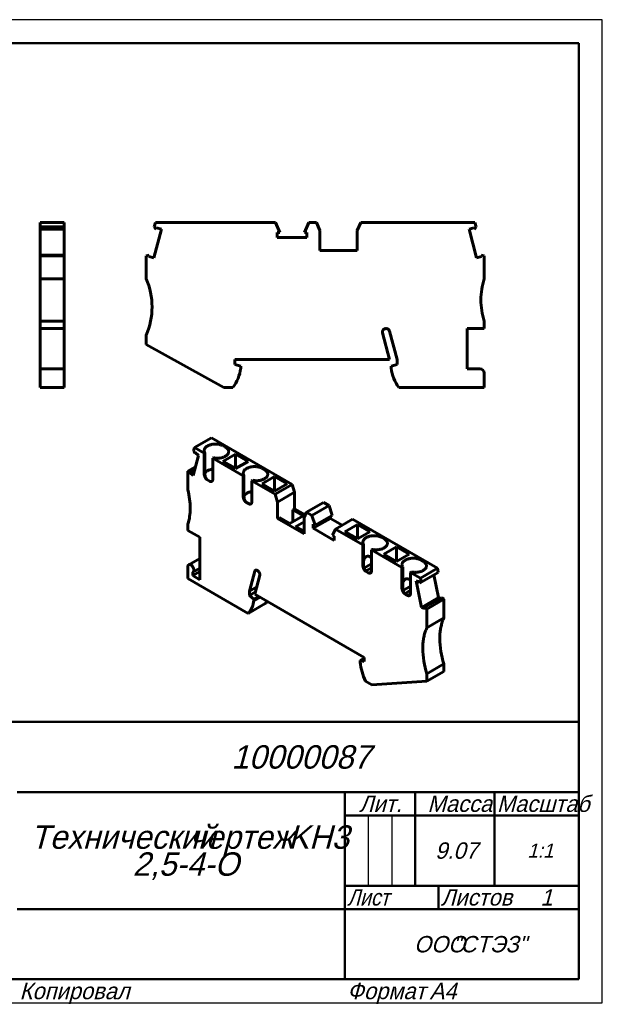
# Model space of a CAD drawing. Header units: millimetres. Extents: x 0 to 297, y 0 to 210.
# Tile 2 of 2: x 173 to 297, y 0 to 210. Entities that reach past the tile are written whole.
import ezdxf

# ---------------------------------------------------------------- set-up
doc = ezdxf.new("R2010")
doc.units = ezdxf.units.MM
doc.styles.add('TextStyle_2', font='T-FLEX Type A.TTF', dxfattribs={"oblique": 15, "height": 3.5})
doc.styles.add('TextStyle_4', font='T-FLEX Type A.TTF', dxfattribs={"width": 0.883061, "oblique": 15, "height": 3.5})
doc.styles.add('TextStyle_6', font='T-FLEX Type A.TTF', dxfattribs={"width": 0.98844, "oblique": 15, "height": 3.5})
doc.styles.add('TextStyle_7', font='T-FLEX Type A.TTF', dxfattribs={"oblique": 15, "height": 5})
doc.styles.add('TextStyle_8', font='T-FLEX Type A.TTF', dxfattribs={"oblique": 15, "height": 3})
doc.styles.add('TextStyle_9', font='T-FLEX Type A.TTF', dxfattribs={"oblique": 15, "height": 3.5})

# ---------------------------------------------------------------- blocks, each defined once
blk = doc.blocks.new('_FR1Страница_1')
at = {"color": 7, "linetype": 'Continuous', "lineweight": 25}
for p, q in [((297, 210), (0, 210)), ((297, 0), (297, 210)), ((247, 40), (247, 25)), ((252, 40), (252, 25)), ((242, 20), (292, 20)), ((262, 20), (262, 20)), ((0, 0), (297, 0))]:
    blk.add_line(p, q, dxfattribs=at)
at = {"color": 7, "linetype": 'Continuous', "lineweight": 50}
for p, q in [((20, 205), (292, 205)), ((292, 205), (292, 5)), ((107, 60), (292, 60)), ((172, 45), (292, 45)), ((242, 45), (242, 5)), ((257, 45), (257, 25)), ((274, 45), (274, 25)), ((242, 40), (292, 40)), ((242, 25), (292, 25)), ((262, 25), (262, 20)), ((172, 20), (292, 20)), ((292, 5), (20, 5))]:
    blk.add_line(p, q, dxfattribs=at)
at = {"color": 7, "oblique": 15}
for s, height, style, p in [('10000087', 5, 'TextStyle_7', (217.77, 50)), ('Лит.', 3.5, 'TextStyle_2', (245.03, 40.76)), ('Масса', 3.5, 'TextStyle_2', (259.65, 40.76)), ('Технический', 5, 'TextStyle_7', (174.83, 32.88)), ('KH3', 5, 'TextStyle_7', (229.88, 32.88)), ('чертеж', 5, 'TextStyle_7', (208.79, 32.88)), ('9.07', 3.5, 'TextStyle_2', (261.28, 30.75)), ('1:1', 3, 'TextStyle_8', (280.99, 31)), ('2,5-4-О', 5, 'TextStyle_7', (196.68, 27.12)), ('Листов', 3.5, 'TextStyle_2', (262.5, 20.75)), ('1', 3.5, 'TextStyle_9', (283.78, 20.75)), ('ООО', 3.5, 'TextStyle_2', (256.78, 10.75)), ('"СТЭЗ"', 3.5, 'TextStyle_2', (265.03, 10.75)), ('Копировал', 3.5, 'TextStyle_2', (172.5, 0.75)), ('Формат', 3.5, 'TextStyle_2', (242.5, 0.75)), ('A4', 3.5, 'TextStyle_2', (260.12, 0.75))]:
    blk.add_text(s, height=height, dxfattribs=dict(at, style=style)).set_placement(p)
for s, style, width, p in [('Масштаб', 'TextStyle_6', 0.98844, (274.5, 40.76)), ('Лист', 'TextStyle_4', 0.883061, (242.5, 20.75))]:
    blk.add_text(s, height=3.5, dxfattribs=dict(at, style=style, width=width)).set_placement(p)
blk = doc.blocks.new('Страница_1')
at = {"color": 7, "linetype": 'Continuous', "lineweight": 60}
for p, q in [((176.911, 166.677), (182.061, 166.677)), ((176.911, 166.677), (176.911, 165.714)), ((182.061, 166.677), (182.061, 165.714)), ((201.52, 166.677), (201.263, 165.714)), ((201.52, 166.677), (227.151, 166.677)), ((228.076, 164.572), (227.151, 166.677)), ((234.27, 166.677), (233.345, 164.572)), ((234.27, 166.677), (235.942, 166.677)), ((235.942, 166.677), (236.66, 164.977)), ((244.66, 164.977), (245.379, 166.677)), ((269.8, 166.677), (245.379, 166.677)), ((269.8, 166.677), (270.058, 165.714)), ((176.911, 165.714), (182.061, 165.714)), ((176.911, 165.281), (176.911, 165.714)), ((182.061, 165.281), (176.911, 165.281)), ((176.911, 165.268), (176.911, 165.279)), ((182.061, 165.268), (176.911, 165.268)), ((176.911, 159.7), (176.911, 165.268)), ((182.061, 165.281), (182.061, 165.714)), ((182.061, 165.279), (182.061, 165.268)), ((182.061, 159.7), (182.061, 165.268)), ((201.162, 159.158), (202.799, 165.268)), ((201.695, 165.281), (201.263, 165.714)), ((201.695, 165.281), (201.766, 165.544)), ((201.766, 165.544), (202.799, 165.268)), ((228.076, 164.572), (227.548, 164.572)), ((227.548, 164.572), (227.548, 163.502)), ((233.873, 164.572), (233.345, 164.572)), ((233.873, 163.502), (233.873, 164.572)), ((236.66, 160.677), (236.66, 164.977)), ((244.66, 164.977), (244.66, 160.677)), ((268.521, 165.268), (269.555, 165.544)), ((270.158, 159.158), (268.521, 165.268)), ((269.555, 165.544), (269.625, 165.281)), ((269.625, 165.281), (270.058, 165.714)), ((227.548, 163.502), (233.873, 163.502)), ((236.66, 160.677), (244.66, 160.677)), ((176.911, 159.698), (182.061, 159.698)), ((176.911, 159.698), (176.911, 159.527)), ((176.911, 154.627), (176.911, 159.527)), ((182.061, 159.527), (176.911, 159.527)), ((182.061, 159.698), (182.061, 159.527)), ((182.061, 154.627), (182.061, 159.527)), ((200.199, 159.698), (199.56, 159.527)), ((199.56, 159.527), (199.56, 154.627)), ((200.129, 159.435), (200.199, 159.698)), ((201.162, 159.158), (200.129, 159.435)), ((271.192, 159.435), (270.158, 159.158)), ((271.121, 159.698), (271.192, 159.435)), ((271.121, 159.698), (271.76, 159.527)), ((271.76, 154.627), (271.76, 159.527)), ((182.061, 154.627), (176.911, 154.627)), ((176.911, 150.127), (176.911, 154.627)), ((182.061, 150.127), (182.061, 154.627)), ((176.911, 145.627), (176.911, 150.127)), ((182.061, 145.627), (182.061, 150.127)), ((176.911, 145.627), (182.061, 145.627)), ((176.911, 144.027), (176.911, 145.627)), ((182.061, 144.027), (182.061, 145.627)), ((271.76, 144.027), (271.76, 145.627)), ((176.911, 135.427), (176.911, 144.027)), ((176.911, 144.027), (182.061, 144.027)), ((182.061, 135.429), (182.061, 144.027)), ((251.56, 137.427), (250.032, 143.131)), ((253.16, 137.427), (251.551, 143.434)), ((268.16, 135.427), (268.16, 144.027)), ((268.16, 144.027), (271.76, 144.027)), ((199.56, 142.627), (199.56, 140.627)), ((199.56, 140.627), (216.143, 131.427)), ((218.46, 137.427), (251.56, 137.427)), ((218.46, 136.327), (218.46, 137.427)), ((253.16, 137.427), (253.16, 136.327)), ((176.911, 134.527), (176.911, 135.427)), ((177.911, 135.427), (176.911, 135.427)), ((182.061, 135.427), (177.912, 135.427)), ((182.061, 135.427), (182.061, 134.527)), ((219.76, 135.979), (218.46, 136.327)), ((219.76, 135.527), (219.76, 135.979)), ((253.16, 136.327), (251.86, 135.979)), ((251.86, 135.979), (251.86, 135.527)), ((268.16, 135.427), (270.86, 135.427)), ((176.911, 131.427), (176.911, 134.527)), ((182.061, 131.427), (182.061, 134.527)), ((271.76, 131.427), (271.76, 134.527)), ((182.061, 131.427), (176.911, 131.427)), ((216.143, 131.427), (218.101, 131.427)), ((253.519, 131.427), (271.76, 131.427)), ((213.496, 120.701), (209.854, 118.599)), ((213.496, 120.701), (230.764, 110.731)), ((209.854, 118.599), (209.672, 117.918)), ((209.978, 117.388), (209.672, 117.918)), ((209.854, 118.599), (211.951, 117.388)), ((216.476, 118.695), (216.052, 118.94)), ((209.601, 112.606), (210.759, 116.926)), ((209.978, 117.388), (210.028, 117.574)), ((209.978, 117.388), (210.135, 117.479)), ((210.028, 117.574), (210.759, 116.926)), ((212.105, 117.477), (211.951, 117.388)), ((211.951, 112.897), (211.951, 117.388)), ((212.105, 112.987), (212.105, 117.477)), ((213.789, 116.327), (213.944, 116.416)), ((213.789, 116.327), (213.789, 111.836)), ((213.789, 116.327), (220.295, 112.571)), ((218.651, 117.194), (215.964, 115.643)), ((221.338, 115.643), (218.651, 117.194)), ((218.651, 117.194), (218.651, 114.092)), ((208.468, 113.561), (210.111, 114.509)), ((209.94, 113.872), (208.87, 113.254)), ((209.99, 114.058), (208.92, 113.44)), ((215.964, 115.643), (218.651, 114.092)), ((218.651, 114.092), (221.338, 115.643)), ((224.82, 113.877), (224.396, 114.122)), ((208.92, 113.44), (208.468, 113.561)), ((208.468, 109.56), (208.468, 113.561)), ((208.87, 113.254), (208.92, 113.44)), ((209.601, 112.606), (208.87, 113.254)), ((213.082, 111.428), (212.658, 111.673)), ((220.449, 112.66), (220.295, 112.571)), ((220.295, 108.08), (220.295, 112.571)), ((220.449, 108.169), (220.449, 112.66)), ((222.133, 111.509), (222.287, 111.599)), ((222.133, 111.509), (227.123, 108.629)), ((222.133, 111.509), (222.133, 107.019)), ((226.994, 112.377), (224.307, 110.826)), ((229.681, 110.826), (226.994, 112.377)), ((226.994, 112.377), (226.994, 109.274)), ((224.307, 110.826), (226.994, 109.274)), ((226.994, 109.274), (229.681, 110.826)), ((230.764, 110.731), (227.123, 108.629)), ((231.272, 109.05), (230.764, 110.731)), ((227.631, 106.947), (227.123, 108.629)), ((227.631, 106.947), (231.272, 109.05)), ((231.272, 109.05), (231.272, 105.539)), ((221.426, 106.61), (221.002, 106.855)), ((227.631, 106.947), (227.631, 103.436)), ((230.866, 105.304), (231.272, 105.539)), ((230.866, 105.304), (230.866, 102.732)), ((233.093, 104.018), (230.866, 105.304)), ((233.542, 104.229), (231.272, 105.539)), ((233.796, 104.776), (237.437, 106.878)), ((234.978, 104.093), (238.62, 106.196)), ((238.62, 106.196), (237.437, 106.878)), ((238.62, 106.196), (239.274, 104.1)), ((227.631, 103.436), (228.037, 103.671)), ((233.288, 100.17), (227.631, 103.436)), ((230.265, 102.385), (228.037, 103.671)), ((233.093, 104.018), (230.265, 102.385)), ((233.796, 104.776), (233.288, 103.681)), ((233.288, 100.17), (233.288, 103.681)), ((234.978, 104.093), (233.796, 104.776)), ((234.978, 104.093), (235.632, 101.997)), ((238.9, 103.441), (235.259, 101.339)), ((239.274, 104.1), (235.632, 101.997)), ((238.9, 103.441), (238.9, 103.884)), ((241.409, 101.993), (238.9, 103.441)), ((240.012, 101.187), (243.654, 103.289)), ((261.777, 92.826), (243.654, 103.289)), ((208.468, 100.905), (208.468, 102.212)), ((233.288, 102.742), (231.467, 101.691)), ((233.288, 100.64), (231.467, 101.691)), ((235.259, 101.339), (235.259, 102.213)), ((235.259, 102.213), (235.632, 101.997)), ((239.731, 98.757), (235.259, 101.339)), ((239.358, 99.846), (240.012, 101.187)), ((245.857, 97.813), (240.012, 101.187)), ((241.985, 100.619), (244.672, 102.171)), ((244.672, 99.068), (244.672, 102.171)), ((247.359, 100.619), (244.672, 102.171)), ((211.014, 99.435), (208.468, 100.905)), ((211.014, 90.372), (211.014, 99.435)), ((239.358, 99.846), (239.731, 99.63)), ((239.731, 99.63), (239.731, 98.757)), ((244.672, 99.068), (241.985, 100.619)), ((244.672, 99.068), (247.359, 100.619)), ((250.382, 99.119), (249.958, 99.364)), ((246.011, 97.902), (245.857, 97.813)), ((245.857, 93.322), (245.857, 97.813)), ((246.011, 97.902), (246.011, 93.411)), ((247.695, 96.751), (247.849, 96.84)), ((253.016, 97.353), (250.329, 95.802)), ((253.016, 94.251), (253.016, 97.353)), ((255.703, 95.802), (253.016, 97.353)), ((211.014, 94.923), (208.655, 93.56)), ((247.695, 96.751), (247.695, 92.261)), ((254.2, 92.995), (247.695, 96.751)), ((250.329, 95.802), (253.016, 94.251)), ((253.016, 94.251), (255.703, 95.802)), ((208.468, 90.617), (208.468, 93.148)), ((209.555, 92.002), (211.014, 92.844)), ((246.085, 92.845), (247.695, 93.775)), ((246.112, 92.748), (246.139, 92.725)), ((247.695, 92.923), (246.434, 92.194)), ((254.355, 93.084), (254.2, 92.995)), ((254.2, 88.505), (254.2, 92.995)), ((254.355, 93.084), (254.355, 88.594)), ((261.777, 92.826), (258.135, 90.724)), ((258.726, 94.302), (258.302, 94.547)), ((261.777, 92.826), (261.959, 91.935)), ((221.367, 83.17), (208.468, 90.617)), ((211.014, 92.087), (209.529, 91.23)), ((209.529, 91.23), (209.529, 91.988)), ((211.014, 90.372), (209.529, 91.23)), ((221.62, 87.923), (222.759, 92.17)), ((222.752, 87.27), (223.832, 91.303)), ((246.564, 92.097), (246.988, 91.852)), ((247.681, 92.109), (247.131, 91.792)), ((256.039, 91.934), (256.193, 92.023)), ((258.135, 90.724), (256.039, 91.934)), ((256.039, 91.934), (256.039, 87.443)), ((258.135, 90.724), (258.318, 89.832)), ((261.959, 91.935), (258.318, 89.832)), ((262.03, 86.541), (261.036, 91.401)), ((223.166, 88.815), (221.62, 87.923)), ((254.429, 88.028), (256.039, 88.957)), ((257.231, 90.095), (257.962, 89.899)), ((258.389, 84.438), (257.231, 90.095)), ((257.962, 89.899), (258.012, 89.655)), ((258.012, 89.655), (258.318, 89.832)), ((221.62, 87.923), (221.62, 87.025)), ((222.881, 87.753), (221.62, 87.025)), ((221.62, 87.025), (222.54, 86.21)), ((222.54, 86.21), (223.564, 86.801)), ((223.883, 86.616), (222.54, 85.841)), ((246.157, 73.757), (222.752, 87.27)), ((254.456, 87.93), (254.483, 87.908)), ((256.039, 88.105), (254.778, 87.377)), ((254.907, 87.28), (255.332, 87.035)), ((256.025, 87.292), (255.475, 86.975)), ((258.389, 84.438), (262.03, 86.541)), ((259.07, 84.486), (262.711, 86.588)), ((262.03, 86.541), (262.439, 86.431)), ((262.711, 86.588), (263.163, 86.188)), ((225.008, 85.273), (221.367, 83.17)), ((222.54, 86.21), (222.54, 85.841)), ((259.119, 84.242), (258.389, 84.438)), ((259.07, 84.486), (259.521, 84.085)), ((259.07, 84.486), (259.119, 84.242)), ((259.521, 84.085), (263.163, 86.188)), ((263.163, 86.188), (263.163, 82.187)), ((259.521, 84.085), (259.521, 80.084)), ((263.163, 82.187), (259.521, 80.084)), ((245.238, 73.105), (246.157, 73.636)), ((246.157, 72.859), (246.157, 73.757)), ((245.238, 73.105), (246.157, 72.859)), ((245.238, 72.736), (245.238, 73.105)), ((263.163, 72.389), (259.521, 70.287)), ((263.163, 72.389), (263.163, 70.756)), ((263.163, 70.756), (259.521, 68.654)), ((259.521, 70.287), (259.521, 68.654)), ((247.796, 67.911), (246.411, 68.711)), ((259.521, 68.654), (247.796, 67.911))]:
    blk.add_line(p, q, dxfattribs=at)
at = {"color": 7, "lineweight": 60, "flags": 128}
for points in [[(212.105, 117.477), (212.061, 117.552), (212.025, 117.628), (211.996, 117.706), (211.974, 117.784), (211.961, 117.862), (211.955, 117.941), (211.957, 118.02), (211.967, 118.099), (211.985, 118.178), (212.01, 118.255), (212.043, 118.332), (212.084, 118.407), (212.132, 118.481), (212.187, 118.554), (212.249, 118.624), (212.318, 118.692), (212.394, 118.758), (212.476, 118.822), (212.564, 118.882), (212.658, 118.94)], [(212.658, 118.94), (212.756, 118.993), (212.859, 119.043), (212.966, 119.09), (213.078, 119.133), (213.194, 119.172), (213.314, 119.208), (213.436, 119.24), (213.562, 119.268), (213.691, 119.291), (213.821, 119.311), (213.953, 119.326), (214.086, 119.337), (214.22, 119.343), (214.355, 119.345), (214.489, 119.343), (214.624, 119.337), (214.757, 119.326), (214.889, 119.311), (215.019, 119.291), (215.148, 119.268), (215.273, 119.24), (215.396, 119.208), (215.516, 119.172), (215.632, 119.133), (215.744, 119.09), (215.851, 119.043), (215.954, 118.993), (216.052, 118.94)], [(216.476, 116.735), (216.569, 116.791), (216.656, 116.851), (216.737, 116.913), (216.811, 116.978), (216.88, 117.045), (216.942, 117.114), (216.996, 117.185), (217.044, 117.257), (217.085, 117.331), (217.119, 117.406), (217.145, 117.483), (217.164, 117.56), (217.175, 117.637), (217.179, 117.715), (217.175, 117.792), (217.164, 117.87), (217.145, 117.947), (217.119, 118.023), (217.085, 118.098), (217.044, 118.172), (216.996, 118.245), (216.942, 118.316), (216.88, 118.385), (216.811, 118.452), (216.737, 118.517), (216.656, 118.579), (216.569, 118.638), (216.476, 118.695)], [(213.944, 116.416), (214.073, 116.39), (214.205, 116.369), (214.339, 116.353), (214.474, 116.34), (214.61, 116.333), (214.747, 116.329), (214.884, 116.33), (215.021, 116.336), (215.156, 116.346), (215.291, 116.361), (215.424, 116.38), (215.555, 116.403), (215.683, 116.431), (215.808, 116.463), (215.93, 116.499), (216.048, 116.539), (216.162, 116.582), (216.272, 116.63), (216.377, 116.681), (216.476, 116.735)], [(212.105, 113.134), (212.138, 113.183), (212.193, 113.254), (212.254, 113.323), (212.323, 113.39), (212.398, 113.454), (212.479, 113.516), (212.565, 113.576), (212.658, 113.632)], [(212.658, 113.632), (212.756, 113.686), (212.859, 113.736), (212.966, 113.783), (213.078, 113.826), (213.194, 113.865), (213.314, 113.901), (213.436, 113.933), (213.562, 113.96), (213.691, 113.984), (213.789, 113.999)], [(220.449, 112.66), (220.405, 112.735), (220.368, 112.811), (220.339, 112.888), (220.318, 112.966), (220.305, 113.045), (220.299, 113.124), (220.301, 113.203), (220.311, 113.282), (220.329, 113.36), (220.354, 113.438), (220.387, 113.515), (220.427, 113.59), (220.475, 113.664), (220.531, 113.736), (220.593, 113.807), (220.662, 113.875), (220.737, 113.941), (220.82, 114.004), (220.908, 114.065), (221.002, 114.122)], [(221.002, 114.122), (221.1, 114.176), (221.202, 114.226), (221.31, 114.272), (221.422, 114.316), (221.538, 114.355), (221.657, 114.391), (221.78, 114.423), (221.906, 114.45), (222.034, 114.474), (222.165, 114.493), (222.297, 114.508), (222.43, 114.519), (222.564, 114.526), (222.699, 114.528), (222.833, 114.526), (222.967, 114.519), (223.101, 114.508), (223.233, 114.493), (223.363, 114.474), (223.491, 114.45), (223.617, 114.423), (223.74, 114.391), (223.86, 114.355), (223.976, 114.316), (224.088, 114.272), (224.195, 114.226), (224.298, 114.176), (224.396, 114.122)], [(224.82, 111.918), (224.913, 111.974), (224.999, 112.034), (225.08, 112.096), (225.155, 112.16), (225.224, 112.227), (225.285, 112.296), (225.34, 112.367), (225.388, 112.44), (225.429, 112.514), (225.463, 112.589), (225.489, 112.665), (225.508, 112.742), (225.519, 112.82), (225.523, 112.897), (225.519, 112.975), (225.508, 113.053), (225.489, 113.13), (225.463, 113.206), (225.429, 113.281), (225.388, 113.355), (225.34, 113.428), (225.285, 113.499), (225.224, 113.568), (225.155, 113.635), (225.08, 113.699), (224.999, 113.761), (224.913, 113.821), (224.82, 113.877)], [(211.951, 112.897), (211.953, 112.832), (211.959, 112.765), (211.97, 112.696), (211.985, 112.625), (212.005, 112.554), (212.028, 112.482), (212.055, 112.411), (212.086, 112.34), (212.12, 112.269), (212.158, 112.201), (212.199, 112.133), (212.242, 112.069), (212.288, 112.006), (212.337, 111.947), (212.387, 111.891), (212.439, 111.839), (212.493, 111.791), (212.547, 111.747), (212.602, 111.707), (212.658, 111.673)], [(212.105, 112.987), (212.106, 112.931), (212.108, 112.874), (212.113, 112.814), (212.119, 112.753), (212.126, 112.69), (212.136, 112.627), (212.15, 112.55), (212.166, 112.473), (212.185, 112.396), (212.208, 112.319), (212.233, 112.244), (212.261, 112.171), (212.293, 112.1), (212.328, 112.032), (212.366, 111.967), (212.407, 111.906), (212.444, 111.858), (212.483, 111.814), (212.524, 111.773), (212.567, 111.735), (212.612, 111.702), (212.658, 111.673)], [(213.082, 111.428), (213.133, 111.4), (213.184, 111.377), (213.235, 111.359), (213.284, 111.345), (213.333, 111.336), (213.38, 111.332), (213.425, 111.332), (213.469, 111.337), (213.511, 111.348), (213.551, 111.362), (213.588, 111.382), (213.622, 111.405), (213.654, 111.434), (213.682, 111.466), (213.708, 111.503), (213.73, 111.543), (213.749, 111.587), (213.764, 111.635), (213.776, 111.686), (213.784, 111.74)], [(222.287, 111.599), (222.417, 111.573), (222.549, 111.552), (222.683, 111.535), (222.818, 111.523), (222.954, 111.515), (223.091, 111.512), (223.228, 111.513), (223.365, 111.519), (223.5, 111.529), (223.635, 111.544), (223.768, 111.563), (223.898, 111.586), (224.027, 111.614), (224.152, 111.646), (224.274, 111.682), (224.392, 111.721), (224.506, 111.765), (224.616, 111.812), (224.721, 111.863), (224.82, 111.918)], [(220.295, 108.08), (220.297, 108.015), (220.303, 107.947), (220.314, 107.878), (220.329, 107.808), (220.348, 107.737), (220.372, 107.665), (220.399, 107.593), (220.43, 107.522), (220.464, 107.452), (220.502, 107.383), (220.542, 107.316), (220.586, 107.251), (220.632, 107.189), (220.681, 107.13), (220.731, 107.074), (220.783, 107.021), (220.837, 106.973), (220.891, 106.929), (220.946, 106.89), (221.002, 106.855)], [(220.449, 108.316), (220.481, 108.365), (220.536, 108.436), (220.598, 108.505), (220.667, 108.572), (220.741, 108.637), (220.822, 108.699), (220.909, 108.758), (221.002, 108.815)], [(220.449, 108.169), (220.45, 108.114), (220.452, 108.056), (220.457, 107.997), (220.462, 107.935), (220.47, 107.873), (220.48, 107.809), (220.493, 107.733), (220.51, 107.655), (220.529, 107.578), (220.552, 107.502), (220.577, 107.427), (220.605, 107.354), (220.637, 107.283), (220.672, 107.215), (220.71, 107.15), (220.751, 107.089), (220.788, 107.041), (220.827, 106.996), (220.868, 106.955), (220.911, 106.918), (220.956, 106.885), (221.002, 106.855)], [(221.002, 108.815), (221.1, 108.868), (221.202, 108.919), (221.31, 108.965), (221.422, 109.008), (221.538, 109.048), (221.657, 109.084), (221.78, 109.115), (221.906, 109.143), (222.034, 109.167), (222.133, 109.181)], [(221.426, 106.61), (221.477, 106.583), (221.528, 106.56), (221.578, 106.542), (221.628, 106.528), (221.677, 106.519), (221.724, 106.514), (221.769, 106.515), (221.813, 106.52), (221.855, 106.53), (221.895, 106.545), (221.932, 106.564), (221.966, 106.588), (221.998, 106.616), (222.026, 106.649), (222.052, 106.685), (222.074, 106.726), (222.093, 106.77), (222.108, 106.818), (222.12, 106.868), (222.128, 106.922)], [(246.011, 97.902), (245.967, 97.977), (245.93, 98.053), (245.901, 98.13), (245.88, 98.208), (245.867, 98.287), (245.861, 98.366), (245.863, 98.445), (245.873, 98.524), (245.891, 98.602), (245.916, 98.68), (245.949, 98.756), (245.989, 98.832), (246.037, 98.906), (246.092, 98.978), (246.155, 99.049), (246.224, 99.117), (246.299, 99.183), (246.381, 99.246), (246.47, 99.307), (246.564, 99.364)], [(246.564, 99.364), (246.661, 99.417), (246.764, 99.468), (246.872, 99.514), (246.984, 99.557), (247.1, 99.597), (247.219, 99.633), (247.342, 99.664), (247.468, 99.692), (247.596, 99.716), (247.727, 99.735), (247.859, 99.75), (247.992, 99.761), (248.126, 99.768), (248.261, 99.77), (248.395, 99.768), (248.529, 99.761), (248.663, 99.75), (248.795, 99.735), (248.925, 99.716), (249.053, 99.692), (249.179, 99.664), (249.302, 99.633), (249.422, 99.597), (249.538, 99.557), (249.649, 99.514), (249.757, 99.468), (249.86, 99.417), (249.958, 99.364)], [(250.382, 97.159), (250.474, 97.216), (250.561, 97.275), (250.642, 97.337), (250.717, 97.402), (250.785, 97.469), (250.847, 97.538), (250.902, 97.609), (250.95, 97.682), (250.991, 97.756), (251.025, 97.831), (251.051, 97.907), (251.07, 97.984), (251.081, 98.062), (251.085, 98.139), (251.081, 98.217), (251.07, 98.294), (251.051, 98.371), (251.025, 98.448), (250.991, 98.523), (250.95, 98.597), (250.902, 98.67), (250.847, 98.74), (250.785, 98.81), (250.717, 98.876), (250.642, 98.941), (250.561, 99.003), (250.474, 99.063), (250.382, 99.119)], [(247.849, 96.84), (247.979, 96.815), (248.111, 96.794), (248.245, 96.777), (248.38, 96.765), (248.516, 96.757), (248.653, 96.754), (248.79, 96.755), (248.926, 96.761), (249.062, 96.771), (249.197, 96.786), (249.33, 96.805), (249.46, 96.828), (249.589, 96.856), (249.714, 96.887), (249.836, 96.923), (249.954, 96.963), (250.068, 97.007), (250.178, 97.054), (250.282, 97.105), (250.382, 97.159)], [(246.564, 95.304), (246.51, 95.269), (246.458, 95.23), (246.407, 95.184), (246.358, 95.133), (246.311, 95.076), (246.266, 95.014), (246.223, 94.946), (246.182, 94.873), (246.143, 94.794), (246.107, 94.71), (246.073, 94.621), (246.041, 94.526), (246.011, 94.424)], [(247.695, 95.056), (247.669, 95.077), (247.587, 95.137), (247.507, 95.192), (247.427, 95.24), (247.348, 95.281), (247.275, 95.315), (247.202, 95.343), (247.131, 95.365), (247.061, 95.381), (246.993, 95.391), (246.926, 95.395), (246.861, 95.394), (246.798, 95.387), (246.736, 95.374), (246.677, 95.356), (246.619, 95.333), (246.564, 95.304)], [(254.907, 94.547), (255.005, 94.6), (255.108, 94.65), (255.216, 94.697), (255.328, 94.74), (255.444, 94.78), (255.563, 94.815), (255.686, 94.847), (255.812, 94.875), (255.94, 94.898), (256.07, 94.918), (256.203, 94.933), (256.336, 94.944), (256.47, 94.95), (256.605, 94.953), (256.739, 94.95), (256.873, 94.944), (257.007, 94.933), (257.139, 94.918), (257.269, 94.898), (257.397, 94.875), (257.523, 94.847), (257.646, 94.815), (257.765, 94.78), (257.881, 94.74), (257.993, 94.697), (258.101, 94.65), (258.204, 94.6), (258.302, 94.547)], [(209.741, 92.414), (209.739, 92.472), (209.733, 92.533), (209.723, 92.595), (209.71, 92.659), (209.693, 92.723), (209.672, 92.787), (209.647, 92.852), (209.62, 92.916), (209.589, 92.979), (209.555, 93.041), (209.518, 93.101), (209.479, 93.16), (209.437, 93.216), (209.394, 93.269), (209.348, 93.319), (209.301, 93.366), (209.253, 93.41), (209.204, 93.449), (209.155, 93.485), (209.105, 93.516), (209.055, 93.542), (209.005, 93.564), (208.956, 93.581), (208.908, 93.593), (208.861, 93.601), (208.816, 93.603), (208.772, 93.6), (208.731, 93.591), (208.691, 93.578), (208.655, 93.56), (208.621, 93.538), (208.59, 93.51), (208.562, 93.478), (208.538, 93.442), (208.517, 93.402), (208.499, 93.358), (208.486, 93.31), (208.476, 93.259), (208.47, 93.205), (208.468, 93.148)], [(246.564, 92.097), (246.512, 92.129), (246.462, 92.165), (246.411, 92.204), (246.362, 92.248), (246.313, 92.295), (246.266, 92.345), (246.22, 92.398), (246.176, 92.454), (246.135, 92.512), (246.095, 92.573), (246.058, 92.635), (246.024, 92.699), (245.992, 92.763), (245.963, 92.829), (245.938, 92.895), (245.916, 92.961), (245.897, 93.027), (245.882, 93.092), (245.87, 93.156), (245.862, 93.219)], [(246.014, 93.307), (246.018, 93.241), (246.025, 93.173), (246.034, 93.104), (246.045, 93.034), (246.058, 92.962), (246.073, 92.891), (246.091, 92.82), (246.112, 92.75), (246.135, 92.68), (246.16, 92.612), (246.189, 92.546), (246.22, 92.482), (246.254, 92.421), (246.29, 92.363), (246.33, 92.308), (246.372, 92.257), (246.417, 92.21), (246.463, 92.167), (246.513, 92.13), (246.564, 92.097)], [(246.139, 92.725), (246.203, 92.598), (246.267, 92.471), (246.332, 92.345), (246.389, 92.239)], [(254.355, 93.084), (254.311, 93.159), (254.274, 93.235), (254.245, 93.313), (254.224, 93.391), (254.21, 93.469), (254.205, 93.548), (254.207, 93.627), (254.217, 93.706), (254.234, 93.785), (254.26, 93.862), (254.293, 93.939), (254.333, 94.015), (254.381, 94.089), (254.436, 94.161), (254.499, 94.231), (254.568, 94.3), (254.643, 94.365), (254.725, 94.429), (254.813, 94.489), (254.907, 94.547)], [(258.726, 92.342), (258.818, 92.399), (258.905, 92.458), (258.986, 92.52), (259.061, 92.585), (259.129, 92.652), (259.191, 92.721), (259.246, 92.792), (259.294, 92.864), (259.335, 92.938), (259.369, 93.014), (259.395, 93.09), (259.414, 93.167), (259.425, 93.244), (259.429, 93.322), (259.425, 93.4), (259.414, 93.477), (259.395, 93.554), (259.369, 93.63), (259.335, 93.706), (259.294, 93.78), (259.246, 93.852), (259.191, 93.923), (259.129, 93.992), (259.061, 94.059), (258.986, 94.124), (258.905, 94.186), (258.818, 94.245), (258.726, 94.302)], [(209.529, 91.988), (209.561, 92.005), (209.591, 92.026), (209.619, 92.051), (209.644, 92.079), (209.666, 92.111), (209.686, 92.146), (209.702, 92.184), (209.716, 92.225), (209.727, 92.268), (209.735, 92.315), (209.739, 92.363), (209.741, 92.414)], [(223.467, 92.218), (223.431, 92.25), (223.394, 92.28), (223.356, 92.307), (223.319, 92.331), (223.281, 92.352), (223.244, 92.371), (223.206, 92.386), (223.169, 92.398), (223.133, 92.408), (223.098, 92.413), (223.063, 92.416), (223.029, 92.416), (222.997, 92.412), (222.966, 92.405), (222.937, 92.394), (222.909, 92.381), (222.883, 92.365), (222.859, 92.345), (222.837, 92.323), (222.816, 92.297), (222.799, 92.269), (222.783, 92.239), (222.77, 92.206), (222.759, 92.17)], [(223.849, 91.441), (223.848, 91.49), (223.842, 91.54), (223.834, 91.592), (223.822, 91.645), (223.807, 91.698), (223.788, 91.752), (223.767, 91.805), (223.742, 91.858), (223.715, 91.91), (223.686, 91.96), (223.654, 92.009), (223.62, 92.056), (223.584, 92.101), (223.546, 92.143), (223.507, 92.182), (223.467, 92.218)], [(247.695, 92.261), (247.693, 92.198), (247.686, 92.138), (247.675, 92.081), (247.66, 92.028), (247.641, 91.979), (247.618, 91.934), (247.591, 91.894), (247.56, 91.859), (247.526, 91.828), (247.488, 91.803), (247.447, 91.783), (247.404, 91.768), (247.357, 91.759), (247.309, 91.756), (247.258, 91.758), (247.206, 91.766), (247.153, 91.78), (247.099, 91.798), (247.043, 91.823), (246.988, 91.852)], [(247.519, 91.824), (247.511, 91.82), (247.457, 91.799), (247.4, 91.783), (247.342, 91.774), (247.283, 91.771), (247.233, 91.773), (247.183, 91.78), (247.133, 91.791), (247.084, 91.807), (247.035, 91.827), (246.988, 91.852)], [(254.907, 90.486), (254.854, 90.452), (254.801, 90.412), (254.751, 90.367), (254.702, 90.316), (254.655, 90.259), (254.61, 90.197), (254.567, 90.129), (254.526, 90.056), (254.487, 89.977), (254.451, 89.893), (254.416, 89.803), (254.385, 89.709), (254.355, 89.606)], [(256.039, 90.238), (256.013, 90.26), (255.931, 90.32), (255.851, 90.374), (255.771, 90.422), (255.692, 90.464), (255.619, 90.497), (255.546, 90.525), (255.475, 90.547), (255.405, 90.563), (255.337, 90.574), (255.27, 90.578), (255.205, 90.577), (255.142, 90.57), (255.08, 90.557), (255.021, 90.539), (254.963, 90.515), (254.907, 90.486)], [(256.193, 92.023), (256.323, 91.998), (256.455, 91.977), (256.589, 91.96), (256.724, 91.948), (256.86, 91.94), (256.997, 91.936), (257.134, 91.938), (257.27, 91.943), (257.406, 91.954), (257.541, 91.968), (257.673, 91.987), (257.804, 92.011), (257.932, 92.038), (258.058, 92.07), (258.18, 92.106), (258.298, 92.146), (258.412, 92.19), (258.522, 92.237), (258.626, 92.288), (258.726, 92.342)], [(254.907, 87.28), (254.856, 87.312), (254.805, 87.347), (254.755, 87.387), (254.705, 87.431), (254.657, 87.477), (254.61, 87.528), (254.564, 87.581), (254.52, 87.637), (254.478, 87.695), (254.439, 87.755), (254.402, 87.818), (254.367, 87.881), (254.336, 87.946), (254.307, 88.011), (254.282, 88.077), (254.26, 88.144), (254.241, 88.209), (254.225, 88.275), (254.214, 88.339), (254.206, 88.402)], [(254.358, 88.49), (254.362, 88.424), (254.369, 88.356), (254.377, 88.287), (254.388, 88.216), (254.402, 88.145), (254.417, 88.074), (254.435, 88.003), (254.456, 87.932), (254.479, 87.863), (254.504, 87.795), (254.533, 87.729), (254.564, 87.665), (254.598, 87.604), (254.634, 87.546), (254.674, 87.491), (254.716, 87.44), (254.76, 87.393), (254.807, 87.35), (254.856, 87.312), (254.907, 87.28)], [(254.483, 87.908), (254.546, 87.781), (254.611, 87.654), (254.676, 87.527), (254.733, 87.421)], [(256.039, 87.443), (256.037, 87.38), (256.03, 87.32), (256.019, 87.264), (256.004, 87.211), (255.985, 87.162), (255.962, 87.117), (255.935, 87.077), (255.904, 87.041), (255.869, 87.011), (255.832, 86.985), (255.791, 86.965), (255.747, 86.951), (255.701, 86.942), (255.653, 86.939), (255.602, 86.941), (255.55, 86.949), (255.497, 86.962), (255.442, 86.981), (255.387, 87.005), (255.332, 87.035)], [(255.863, 87.006), (255.855, 87.002), (255.801, 86.981), (255.744, 86.966), (255.686, 86.956), (255.626, 86.953), (255.577, 86.956), (255.527, 86.962), (255.477, 86.974), (255.428, 86.99), (255.379, 87.01), (255.332, 87.035)], [(221.367, 83.17), (221.467, 83.28), (221.564, 83.395), (221.657, 83.515), (221.746, 83.64), (221.831, 83.77), (221.91, 83.902), (221.986, 84.039), (222.057, 84.181), (222.124, 84.327), (222.188, 84.48), (222.248, 84.638), (222.304, 84.799), (222.354, 84.966), (222.401, 85.136), (222.442, 85.306), (222.479, 85.481), (222.512, 85.659), (222.54, 85.841)], [(225.008, 85.273), (225.109, 85.382), (225.206, 85.497), (225.299, 85.617), (225.388, 85.742), (225.39, 85.746)], [(263.163, 82.187), (263.068, 81.982), (262.978, 81.771), (262.893, 81.556), (262.814, 81.335), (262.74, 81.108), (262.672, 80.881), (262.61, 80.65), (262.553, 80.413), (262.501, 80.172), (262.454, 79.923), (262.412, 79.669), (262.376, 79.41), (262.346, 79.148), (262.321, 78.881), (262.302, 78.616), (262.288, 78.347), (262.28, 78.075), (262.277, 77.799)], [(259.521, 80.084), (259.426, 79.879), (259.336, 79.669), (259.252, 79.453), (259.172, 79.232), (259.098, 79.006), (259.031, 78.779), (258.968, 78.547), (258.911, 78.311), (258.86, 78.07), (258.812, 77.82), (258.771, 77.566), (258.735, 77.308), (258.704, 77.045), (258.679, 76.779), (258.66, 76.514), (258.647, 76.245), (258.639, 75.972), (258.636, 75.697)]]:
    blk.add_lwpolyline(points, dxfattribs=at)
at = {"color": 7, "linetype": 'Continuous', "lineweight": 60}
for centre, radius, start, end in [((185.813, 148.627), 15, 360, 23.57818), ((286.069, 150.127), 15, 162.5424, 180), ((286.069, 150.127), 15, 180, 197.4576), ((185.813, 148.627), 15, 336.42182, 360), ((250.708, 143.312), 0.7, 103.20048, 180), ((250.708, 143.312), 0.7, 179.99999, 195), ((250.778, 143.227), 0.8, 15, 106.68328), ((210.366, 136.942), 9.5, 324.50968, 351.4318), ((261.254, 136.942), 9.5, 188.5682, 215.49032), ((270.86, 134.527), 0.9, 0, 90), ((212.932, 111.834), 0.858, 353.64374, 0.10127), ((191.552, 105.463), 17.406, 0.46413, 13.61508), ((213.375, 111.913), 0.567, 238.90992, 294.78451), ((197.862, 105.47), 11.095, 342.91987, 0.6891), ((221.719, 107.096), 0.567, 238.90989, 294.78451), ((221.275, 107.017), 0.858, 353.64374, 0.10127), ((246.886, 93.323), 1.03, 180.08434, 185.8001), ((247.97, 93.413), 1.959, 180.05882, 183.10009), ((223.313, 91.436), 0.536, 345.58165, 0.50146), ((255.23, 88.506), 1.03, 180.08434, 185.8001), ((256.314, 88.596), 1.959, 180.05882, 183.10009), ((280.798, 78.053), 18.522, 180.78466, 197.80572), ((277.156, 75.95), 18.522, 180.78466, 197.80572), ((259.033, 74.573), 13.917, 187.58588, 204.91149)]:
    blk.add_arc(centre, radius, start, end, dxfattribs=at)
blk.add_blockref('_FR1Страница_1', (0, 0))

msp = doc.modelspace()

# ---------------------------------------------------------------- block references
msp.add_blockref('Страница_1', (0, 0))

doc.saveas('drawing.dxf')
